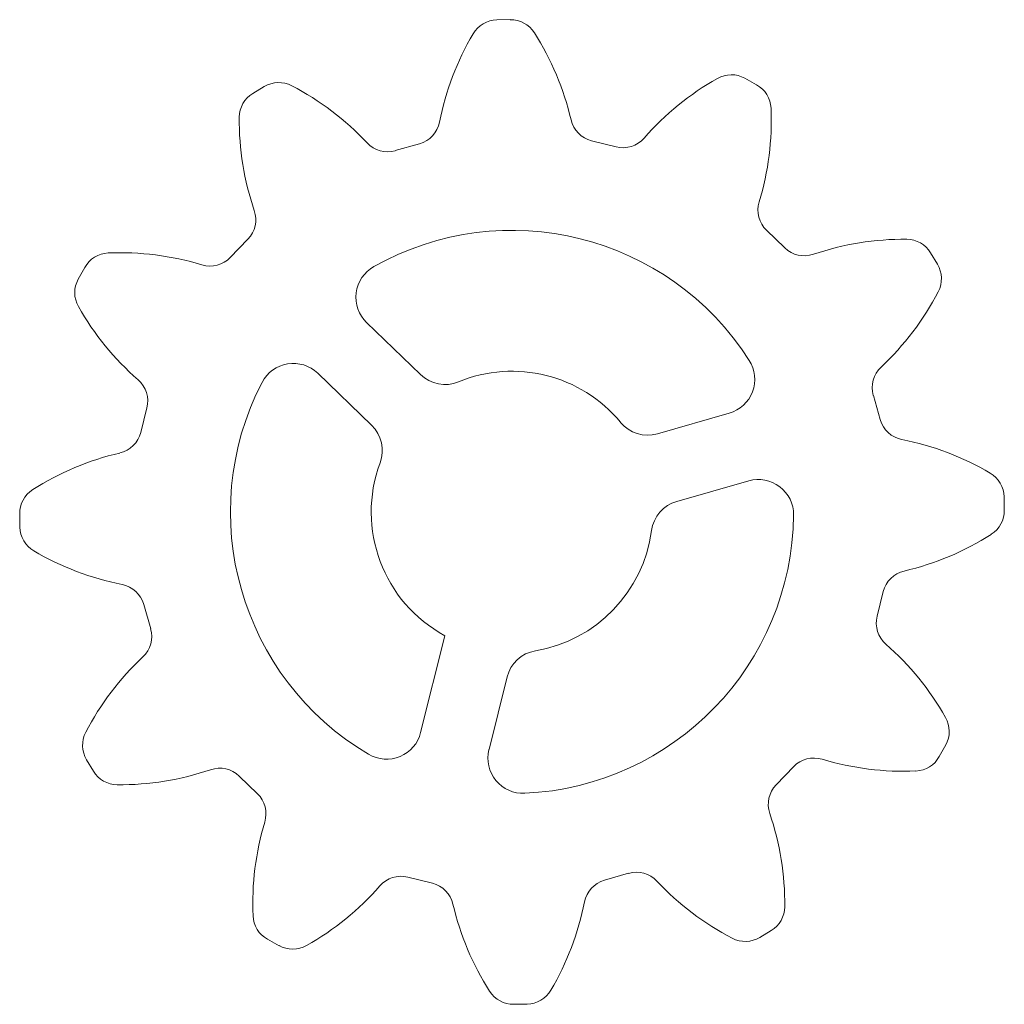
# Model space of a CAD drawing. Header units: millimetres. Extents: x -40 to 100, y 55 to 195.
import ezdxf

# ---------------------------------------------------------------- set-up
doc = ezdxf.new("R2010")
doc.units = ezdxf.units.MM

msp = doc.modelspace()

# ---------------------------------------------------------------- linework, layer by layer
at = {"color": 7, "linetype": 'Continuous', "lineweight": 15}
for p, q in [((29.63, 195.08), (27.75, 195.04)), ((64.64, 185.84), (62.99, 186.75)), ((-5.3, 185.57), (-6.91, 184.61)), ((44.69, 177.01), (41.21, 177.88)), ((16.78, 177.46), (13.32, 176.47)), ((68.65, 162.66), (66.06, 165.16)), ((-7.63, 163.89), (-10.12, 161.3)), ((90.33, 160.34), (89.36, 161.95)), ((-30.8, 159.88), (-31.71, 158.23)), ((9.25, 152.04), (16.89, 144.65)), ((2.3, 144.85), (9.94, 137.46)), ((82.22, 138.26), (81.23, 141.71)), ((-21.97, 139.93), (-22.84, 136.45)), ((60.76, 139.18), (50.55, 136.26)), ((63.52, 129.57), (53.3, 126.64)), ((99.83, 125.4), (99.8, 127.28)), ((-40.04, 124.87), (-40.01, 122.99)), ((81.77, 110.34), (82.64, 113.83)), ((-22.42, 112.02), (-21.43, 108.56)), ((16.92, 93.81), (20.36, 107.56)), ((26.63, 91.38), (29.2, 101.7)), ((90.6, 90.4), (91.51, 92.04)), ((-30.54, 89.94), (-29.57, 88.33)), ((67.42, 86.39), (69.92, 88.97)), ((-8.85, 87.61), (-6.27, 85.12)), ((15.1, 73.27), (18.59, 72.4)), ((43.02, 72.82), (46.47, 73.81)), ((-4.84, 64.44), (-3.2, 63.53)), ((65.1, 64.7), (66.71, 65.67)), ((30.16, 55.2), (32.04, 55.23))]:
    msp.add_line(p, q, dxfattribs=at)
for centre, radius, start, end in [((27.82, 191.04), 4, 90.9874, 149.4909), ((29.7, 191.08), 4, 32.4838, 90.9874), ((58.84, 172.77), 40, 149.4909, 168.8141), ((-0.67, 171.74), 40, 13.1607, 32.4838), ((-3.24, 182.14), 4, 62.4838, 120.9874), ((78.77, 151.92), 40, 119.4909, 138.8141), ((61.05, 183.25), 4, 60.9874, 119.4909), ((-19.87, 150.22), 40, 43.1607, 62.4838), ((62.7, 182.34), 4, 2.4838, 60.9874), ((-4.85, 181.18), 4, 120.9874, 179.4909), ((26.73, 180.78), 40, 343.1607, 2.4838), ((31.15, 180.86), 40, 179.4909, 198.8141), ((15.67, 181.3), 4, 285.9874, 348.8141), ((42.18, 181.76), 4, 193.1607, 255.9874), ((45.66, 180.89), 4, 255.9874, 318.8141), ((12.22, 180.31), 4, 223.1607, 285.9874), ((-10.5, 166.67), 4, 315.9874, 18.8141), ((68.84, 168.03), 4, 163.1607, 225.9874), ((29.9, 125.14), 40, 32.5889, 119.3858), ((85.62, 123.89), 40, 89.4909, 108.8141), ((85.94, 159.89), 4, 30.9874, 89.4909), ((71.43, 165.54), 4, 225.9874, 288.8141), ((-27.3, 157.94), 4, 92.4838, 150.9874), ((-25.74, 121.97), 40, 73.1607, 92.4838), ((-13, 164.08), 4, 253.1607, 315.9874), ((12.72, 155.64), 5, 119.3858, 225.9874), ((86.9, 158.28), 4, 332.4838, 30.9874), ((-28.22, 156.29), 4, 150.9874, 209.4909), ((54.97, 174.91), 40, 313.1607, 332.4838), ((3.12, 174.02), 40, 209.4909, 228.8141), ((-1.17, 141.25), 5, 45.9874, 152.5889), ((59.39, 143.99), 5, 285.9874, 32.5889), ((85.07, 142.81), 4, 133.1607, 195.9874), ((20.37, 148.25), 5, 225.9874, 292.4092), ((29.9, 125.14), 20, 39.5655, 112.4092), ((-25.85, 140.9), 4, 345.9874, 48.8141), ((29.9, 125.14), 40, 152.5889, 239.3858), ((6.47, 133.87), 5, 339.5655, 45.9874), ((49.17, 141.06), 5, 219.5655, 285.9874), ((86.06, 139.36), 4, 195.9874, 258.8141), ((-26.72, 137.42), 4, 283.1607, 345.9874), ((77.53, 96.2), 40, 59.4909, 78.8141), ((-16.71, 94.57), 40, 103.1607, 122.4838), ((29.9, 125.14), 20, 159.5655, 241.5099), ((95.8, 127.21), 4, 0.9874, 59.4909), ((64.9, 124.76), 5, 359.3858, 105.9874), ((-36.04, 124.94), 4, 122.4838, 180.9874), ((54.68, 121.84), 5, 105.9874, 172.4092), ((29.9, 125.14), 40, 272.5889, 359.3858), ((95.83, 125.34), 4, 302.4838, 0.9874), ((-36.01, 123.06), 4, 180.9874, 239.4909), ((29.9, 125.14), 20, 279.5655, 352.4092), ((76.5, 155.7), 40, 283.1607, 302.4838), ((-17.73, 154.08), 40, 239.4909, 258.8141), ((86.52, 112.86), 4, 103.1607, 165.9874), ((-26.27, 110.91), 4, 15.9874, 78.8141), ((85.65, 109.37), 4, 165.9874, 228.8141), ((-25.28, 107.46), 4, 313.1607, 15.9874), ((56.67, 76.26), 40, 29.4909, 48.8141), ((34.05, 100.49), 5, 99.5655, 165.9874), ((4.82, 75.37), 40, 133.1607, 152.4838), ((88.01, 93.98), 4, 330.9874, 29.4909), ((-27.11, 92), 4, 152.4838, 210.9874), ((12.07, 95.02), 5, 239.3858, 345.9874), ((31.48, 90.17), 5, 165.9874, 272.5889), ((72.79, 86.19), 4, 73.1607, 135.9874), ((85.54, 128.31), 40, 253.1607, 272.4838), ((87.1, 92.34), 4, 272.4838, 330.9874), ((-26.14, 90.39), 4, 210.9874, 269.4909), ((-25.82, 126.39), 40, 269.4909, 288.8141), ((-11.63, 84.74), 4, 45.9874, 108.8141), ((70.3, 83.61), 4, 135.9874, 198.8141), ((-9.05, 82.24), 4, 343.1607, 45.9874), ((28.65, 69.42), 40, 359.4909, 18.8141), ((33.07, 69.5), 40, 163.1607, 182.4838), ((14.13, 69.39), 4, 75.9874, 138.8141), ((44.12, 68.97), 4, 105.9874, 168.8141), ((47.57, 69.96), 4, 43.1607, 105.9874), ((-18.98, 98.36), 40, 299.4909, 318.8141), ((17.62, 68.52), 4, 13.1607, 75.9874), ((79.67, 100.06), 40, 223.1607, 242.4838), ((60.46, 78.54), 40, 193.1607, 212.4838), ((0.96, 77.51), 40, 329.4909, 348.8141), ((64.65, 69.1), 4, 300.9874, 359.4909), ((-2.9, 67.94), 4, 182.4838, 240.9874), ((63.04, 68.13), 4, 242.4838, 300.9874), ((-1.26, 67.03), 4, 240.9874, 299.4909), ((30.09, 59.2), 4, 212.4838, 270.9874), ((31.97, 59.23), 4, 270.9874, 329.4909)]:
    msp.add_arc(centre, radius, start, end, dxfattribs=at)

doc.saveas('drawing.dxf')
